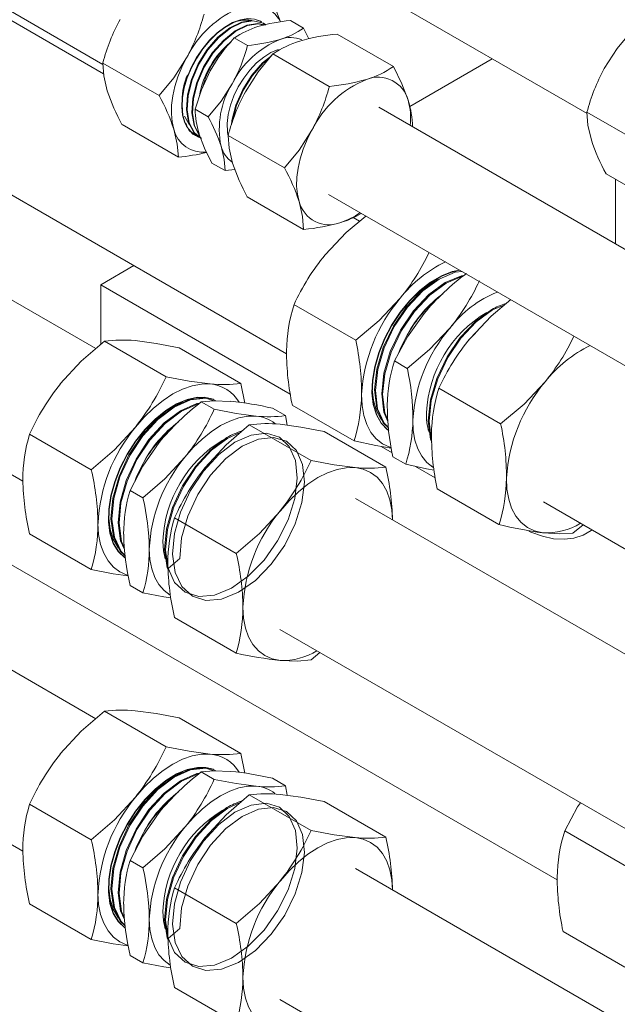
# Model space of a CAD drawing. Header units: millimetres. Extents: x 525 to 29324, y 175 to 20618.
# Tile 203 of 220: x 8933 to 9052, y 13836 to 14031. Entities that reach past the tile are written whole.
import ezdxf

# ---------------------------------------------------------------- set-up
doc = ezdxf.new("R2010")
doc.units = ezdxf.units.MM
doc.linetypes.add('SLD-Continua', pattern=[0])

msp = doc.modelspace()

# ---------------------------------------------------------------- linework, layer by layer
at = {"color": 7, "linetype": 'SLD-Continua', "lineweight": 18, "ltscale": 35}
for p, q in [((8441.97, 14361.19), (9046.07, 14012.46)), ((8402.38, 14338.34), (8949.95, 14022.22)), ((8950.1, 14020.38), (8450.23, 14308.95)), ((8435.23, 14282.97), (8986.42, 13964.77)), ((8948.53, 13965.77), (8402.15, 14281.19)), ((8387.15, 14255.21), (8934.08, 13939.47)), ((8435.23, 14209.48), (9040.16, 13860.26)), ((8948.53, 13892.28), (8402.15, 14207.7)), ((8387.15, 14181.72), (8934.08, 13865.98)), ((8981.46, 14030.69), (8981.4, 14030.72)), ((8981.95, 14030.31), (8981.82, 14030.39)), ((8981.9, 14030.34), (8982.21, 14030.12)), ((8989.8, 14029.43), (8987.18, 14030.94)), ((8989.8, 14029.43), (8990.82, 14027.33)), ((8996.45, 14028.25), (9007.63, 14021.8)), ((8978.66, 14025.97), (8976.04, 14027.48)), ((8983.72, 14024.3), (8994.9, 14017.85)), ((8961.11, 14016.04), (8949.93, 14022.49)), ((9027.25, 14023.32), (9010.86, 14013.86)), ((9027.25, 14023.32), (9010.86, 14013.86)), ((9027.25, 14023.32), (9010.86, 14013.86)), ((9027.25, 14023.32), (9010.86, 14013.86)), ((9027.25, 14023.32), (9010.86, 14013.86)), ((9027.25, 14023.32), (9010.86, 14013.86)), ((9027.25, 14023.32), (9010.86, 14013.86)), ((9027.25, 14023.32), (9010.86, 14013.86)), ((8970.86, 14011.82), (8968.24, 14013.33)), ((10361.34, 13230.54), (9004.73, 14013.7)), ((9057.22, 14006.27), (9046.04, 14012.73)), ((8964.93, 14003.81), (8953.75, 14010.26)), ((8966.63, 14010.13), (8966.36, 14010.64)), ((8968.13, 14008.37), (8968.31, 14008.22)), ((8968.35, 14008.14), (8968.42, 14008.1)), ((8974.81, 14008.13), (8985.99, 14001.68)), ((8974.2, 14001.12), (8971.58, 14002.63)), ((9061.04, 13994.04), (9049.86, 14000.5)), ((9051.73, 13999.42), (9051.73, 13986.57)), ((9051.73, 13999.42), (9051.73, 13986.57)), ((9051.73, 13999.42), (9051.73, 13986.57)), ((9051.73, 13999.42), (9051.73, 13986.57)), ((9051.73, 13999.42), (9051.73, 13986.57)), ((9051.73, 13999.42), (9051.73, 13986.57)), ((9051.73, 13999.42), (9051.73, 13986.57)), ((9051.73, 13999.42), (9051.73, 13986.57)), ((8978.62, 13995.9), (8989.8, 13989.45)), ((8994.73, 13996.38), (10350.33, 13213.81)), ((9000.89, 13991.06), (8999.62, 13991.79)), ((8956.12, 13982.26), (8949.55, 13978.47)), ((8956.12, 13982.26), (8949.55, 13978.47)), ((8956.12, 13982.26), (8949.55, 13978.47)), ((8956.12, 13982.26), (8949.55, 13978.47)), ((8956.12, 13982.26), (8949.55, 13978.47)), ((8956.12, 13982.26), (8949.55, 13978.47)), ((8956.12, 13982.26), (8949.55, 13978.47)), ((8956.12, 13982.26), (8949.55, 13978.47)), ((8949.55, 13978.47), (8949.55, 13966.66)), ((8987.16, 13956.76), (8949.55, 13978.47)), ((8949.55, 13978.47), (8949.55, 13966.66)), ((8987.16, 13956.76), (8949.55, 13978.47)), ((8949.55, 13978.47), (8949.55, 13966.66)), ((8987.16, 13956.76), (8949.55, 13978.47)), ((8949.55, 13978.47), (8949.55, 13966.66)), ((8987.16, 13956.76), (8949.55, 13978.47)), ((8949.55, 13978.47), (8949.55, 13966.66)), ((8987.16, 13956.76), (8949.55, 13978.47)), ((8949.55, 13978.47), (8949.55, 13966.66)), ((8987.16, 13956.76), (8949.55, 13978.47)), ((8949.55, 13978.47), (8949.55, 13966.66)), ((8987.16, 13956.76), (8949.55, 13978.47)), ((8949.55, 13978.47), (8949.55, 13966.66)), ((8987.16, 13956.76), (8949.55, 13978.47)), ((9000.15, 13967.45), (8987.89, 13974.52)), ((8962.5, 13960.18), (8950.25, 13967.26)), ((9023.92, 13968.88), (9022.56, 13967.44)), ((8977.35, 13958.86), (8965.1, 13965.93)), ((9010.39, 13961.85), (9007.82, 13963.33)), ((8977.35, 13958.86), (8978.1, 13954.94)), ((9016.67, 13957.91), (9028.92, 13950.84)), ((8968.19, 13955.98), (8969.74, 13956.05)), ((8969.98, 13956.04), (8969.74, 13956.05)), ((8972.04, 13953.73), (8969.48, 13955.21)), ((8986.19, 13952.47), (8983.62, 13953.95)), ((8999.82, 13947.46), (8987.56, 13954.53)), ((8986.19, 13952.47), (8986.55, 13950.56)), ((8979.02, 13950.65), (8991.28, 13943.57)), ((8947.65, 13941.71), (8935.4, 13948.79)), ((8993.87, 13949.32), (9006.13, 13942.25)), ((9007.36, 13945.09), (9005.19, 13946.34)), ((9007.36, 13945.09), (9005.19, 13946.34)), ((9007.36, 13945.09), (9005.19, 13946.34)), ((9007.36, 13945.09), (9005.19, 13946.34)), ((9007.36, 13945.09), (9005.19, 13946.34)), ((9007.36, 13945.09), (9005.19, 13946.34)), ((9007.36, 13945.09), (9005.19, 13946.34)), ((9007.36, 13945.09), (9005.19, 13946.34)), ((9010.07, 13942.82), (9007.51, 13944.3)), ((8971.35, 13943.32), (8970.1, 13941.96)), ((9015.93, 13940.15), (9012.04, 13942.39)), ((9015.93, 13940.15), (9012.04, 13942.39)), ((9015.93, 13940.15), (9012.04, 13942.39)), ((9015.93, 13940.15), (9012.04, 13942.39)), ((9015.93, 13940.15), (9012.04, 13942.39)), ((9015.93, 13940.15), (9012.04, 13942.39)), ((9015.93, 13940.15), (9012.04, 13942.39)), ((9015.93, 13940.15), (9012.04, 13942.39)), ((9016.34, 13937.92), (9028.59, 13930.85)), ((8957.9, 13936.14), (8955.34, 13937.62)), ((10348.31, 13157.7), (9000.1, 13936)), ((9037.43, 13935.33), (10350.33, 13177.41)), ((8964.17, 13932.18), (8976.43, 13925.1)), ((9045.29, 13930.79), (9043.27, 13929.1)), ((8947.65, 13921.91), (8935.4, 13928.99)), ((8957.9, 13917.28), (8955.34, 13918.76)), ((8964.17, 13912.38), (8976.43, 13905.3)), ((8985.1, 13910.02), (10333.36, 13131.69)), ((8993, 13905.46), (8991.28, 13903.97)), ((8962.5, 13886.7), (8950.25, 13893.77)), ((8977.35, 13885.37), (8965.1, 13892.44)), ((8977.35, 13885.37), (8978.1, 13881.45)), ((8968.19, 13882.49), (8969.74, 13882.56)), ((8972.04, 13880.24), (8969.48, 13881.73)), ((8969.98, 13882.55), (8969.74, 13882.56)), ((8986.19, 13878.98), (8983.62, 13880.46)), ((8986.19, 13878.98), (8986.55, 13877.07)), ((8979.02, 13877.16), (8991.28, 13870.09)), ((8993.87, 13875.83), (9006.13, 13868.76)), ((8947.65, 13868.22), (8935.4, 13875.3)), ((8971.35, 13869.83), (8970.1, 13868.47)), ((9053.89, 13862.93), (9041.63, 13870.01)), ((8957.9, 13862.65), (8955.34, 13864.13)), ((10333.36, 13092.84), (9000.1, 13862.51)), ((8964.17, 13858.69), (8976.43, 13851.61)), ((8947.65, 13848.42), (8935.4, 13855.5)), ((9053.56, 13842.95), (9041.3, 13850.02)), ((8957.9, 13843.79), (8955.34, 13845.28)), ((8964.17, 13838.89), (8976.43, 13831.81)), ((8985.1, 13836.53), (10333.36, 13058.2))]:
    msp.add_line(p, q, dxfattribs=at)
at = {"color": 7, "linetype": 'SLD-Continua', "lineweight": 18, "ltscale": 35, "flags": 128}
for points in [[(8982.76, 14036.16), (8984.42, 14032.74), (8985.21, 14030.67)], [(8967.1, 14009.1), (8966.2, 14010.63), (8965.77, 14012.12), (8965.6, 14013.81), (8965.7, 14015.67), (8966.05, 14017.62), (8966.66, 14019.63), (8967.5, 14021.63), (8968.54, 14023.57), (8969.77, 14025.39), (8971.14, 14027.04), (8972.61, 14028.47), (8974.15, 14029.64), (8975.71, 14030.53), (8977.24, 14031.1), (8978.71, 14031.33), (8980.07, 14031.23), (8981.27, 14030.79), (8981.39, 14030.7)], [(8968.35, 14008.13), (8967.84, 14008.4), (8966.95, 14009.33), (8966.26, 14010.58), (8965.84, 14012.04), (8965.66, 14013.75), (8965.75, 14015.57), (8966.1, 14017.56), (8966.69, 14019.54), (8967.54, 14021.57), (8968.57, 14023.48), (8969.8, 14025.33), (8971.15, 14026.96), (8972.65, 14028.42), (8974.16, 14029.58), (8975.74, 14030.48), (8977.26, 14031.05), (8978.74, 14031.3), (8980.08, 14031.21), (8981.31, 14030.77), (8981.45, 14030.67)], [(8979.58, 14030.95), (8977.48, 14030.61), (8975.15, 14029.49), (8972.8, 14027.62), (8970.68, 14025.19), (8968.88, 14022.36), (8967.51, 14019.23), (8966.72, 14016.15), (8966.53, 14013.25), (8966.98, 14010.68), (8968.01, 14008.72), (8969.37, 14007.61)], [(8969.51, 14007.53), (8968.14, 14008.65), (8967.11, 14010.61), (8966.67, 14013.17), (8966.85, 14016.07), (8967.65, 14019.16), (8969.01, 14022.28), (8970.81, 14025.12), (8972.94, 14027.54), (8975.29, 14029.41), (8977.62, 14030.54), (8979.81, 14030.89), (8981.74, 14030.43), (8982.26, 14029.99)], [(8981.95, 14030.06), (8980.74, 14030.35), (8978.55, 14030), (8976.21, 14028.87), (8973.87, 14027), (8971.74, 14024.58), (8969.94, 14021.74), (8968.57, 14018.62), (8967.78, 14015.53), (8967.59, 14012.63), (8968.04, 14010.07), (8969.07, 14008.11), (8969.22, 14007.99)], [(8969.2, 14008.05), (8968.17, 14010), (8967.73, 14012.56), (8967.91, 14015.46), (8968.71, 14018.55), (8970.07, 14021.67), (8971.87, 14024.51), (8974, 14026.93), (8976.35, 14028.8), (8978.68, 14029.92), (8980.87, 14030.28), (8981.87, 14030.04)], [(9054.96, 14028.9), (9052.04, 14025.36), (9049.49, 14021.4)], [(8974.76, 14008.25), (8974.67, 14008.86), (8974.62, 14010.5), (8974.82, 14012.27), (8975.27, 14014.11), (8975.94, 14015.97), (8976.83, 14017.79), (8977.91, 14019.52), (8979.13, 14021.11), (8980.47, 14022.51), (8981.88, 14023.67), (8983.32, 14024.56), (8984.75, 14025.15)], [(8983.43, 14023.95), (8981.63, 14022.52), (8979.51, 14020.1), (8977.71, 14017.26), (8976.34, 14014.14), (8975.55, 14011.05), (8975.5, 14010.23)], [(8983.72, 14024.3), (8980.81, 14020.77), (8978.26, 14016.8)], [(8949.93, 14022.49), (8950.13, 14019.92), (8950.83, 14016.96)], [(8961.11, 14016.04), (8964.03, 14019.58), (8966.58, 14023.54)], [(8966.58, 14023.54), (8965.64, 14021.68), (8964.86, 14019.77), (8964.26, 14017.86), (8963.83, 14015.98), (8963.59, 14014.16), (8963.54, 14012.42), (8963.69, 14010.81), (8964.03, 14009.34)], [(8975.67, 14010.76), (8975.68, 14010.97), (8976.48, 14014.06), (8977.84, 14017.18), (8979.64, 14020.02), (8981.77, 14022.44), (8982.99, 14023.42)], [(8968.24, 14013.33), (8969.51, 14017.17), (8971.26, 14020.92)], [(9007.63, 14021.8), (9009.3, 14018.38), (9010.55, 14015.1)], [(8970.86, 14011.82), (8973.41, 14014.92), (8975.64, 14018.39)], [(8965.61, 14013.73), (8965.6, 14013.78), (8965.62, 14014.09)], [(8965.67, 14014.14), (8965.85, 14012.06), (8966.3, 14010.57)], [(9046.04, 14012.73), (9046.25, 14010.15), (9046.94, 14007.19)], [(8967.22, 14010.22), (8967, 14010.4), (8966.18, 14011.97)], [(8964.93, 14003.81), (8964.72, 14006.38), (8964.03, 14009.34)], [(8968.8, 14007.94), (8967.29, 14008.88), (8967.1, 14009.1)], [(8968.86, 14007.92), (8968.64, 14007.98), (8968.21, 14008.34)], [(8971.58, 14002.63), (8970.12, 14005.62), (8969.03, 14008.49)], [(8985.99, 14001.68), (8988.91, 14005.22), (8991.46, 14009.18)], [(8988.91, 13994.98), (8988.57, 13996.45), (8988.42, 13998.06), (8988.47, 13999.8), (8988.7, 14001.62), (8989.13, 14003.5), (8989.74, 14005.41), (8990.52, 14007.32), (8991.46, 14009.18)], [(8974.81, 14008.13), (8975.01, 14005.56), (8975.7, 14002.6)], [(8974.2, 14001.12), (8974.02, 14003.37), (8973.41, 14005.96)], [(8976.15, 14001.38), (8975.52, 14001.28), (8974.2, 14001.12)], [(8989.8, 13989.45), (8989.6, 13992.02), (8988.91, 13994.98)], [(9002.13, 13992.1), (8998.26, 13988.84), (8994.07, 13984.4)], [(9006.7, 13949.54), (9006.47, 13949.66), (9005.2, 13950.95), (9004.24, 13952.62), (9003.63, 13954.65), (9003.36, 13956.97), (9003.46, 13959.52), (9003.92, 13962.22), (9004.73, 13964.99), (9005.86, 13967.77), (9007.28, 13970.46), (9008.95, 13973), (9010.83, 13975.3), (9012.87, 13977.32), (9014.99, 13978.98), (9017.15, 13980.24), (9019.28, 13981.07), (9020.78, 13981.34)], [(9006.7, 13949.54), (9006.54, 13949.63), (9005.29, 13950.89), (9004.32, 13952.59), (9003.7, 13954.59), (9003.44, 13956.94), (9003.53, 13959.45), (9004, 13962.19), (9004.79, 13964.93), (9005.94, 13967.74), (9007.34, 13970.39), (9009.04, 13972.97), (9010.89, 13975.24), (9012.95, 13977.28), (9015.05, 13978.92), (9017.24, 13980.2), (9019, 13980.92), (9020.74, 13981.33)], [(9006.62, 13950.13), (9005.76, 13950.96), (9004.5, 13953.85), (9004.07, 13957.49), (9004.51, 13961.62), (9005.77, 13965.91), (9007.8, 13970.17), (9010.4, 13974), (9013.45, 13977.24), (9016.69, 13979.6), (9019.91, 13980.95), (9021.25, 13981.07)], [(9016.4, 13979.62), (9013.27, 13977.34), (9010.22, 13974.1), (9007.62, 13970.27), (9005.6, 13966.02), (9004.33, 13961.72), (9003.89, 13957.6), (9004.32, 13953.96), (9005.59, 13951.06), (9006.66, 13950.02)], [(9021.53, 13980.27), (9021.14, 13980.24), (9017.92, 13978.88), (9014.69, 13976.52), (9011.64, 13973.28), (9009.04, 13969.46), (9007.01, 13965.2), (9005.75, 13960.91), (9005.31, 13956.78), (9005.74, 13953.14), (9006.55, 13951.29)], [(9006.52, 13951.66), (9005.92, 13953.04), (9005.48, 13956.68), (9005.92, 13960.8), (9007.19, 13965.1), (9009.22, 13969.36), (9011.81, 13973.18), (9014.86, 13976.42), (9018.1, 13978.78), (9021.32, 13980.14), (9021.46, 13980.15)], [(9000.15, 13967.45), (9004.79, 13971.36), (9008.98, 13975.8)], [(9030.95, 13975.53), (9027.04, 13972.23), (9022.84, 13967.79)], [(9027.15, 13973.56), (9023.91, 13971.19), (9020.86, 13967.96), (9018.27, 13964.13), (9016.24, 13959.87), (9014.97, 13955.58), (9014.53, 13951.45), (9014.97, 13947.81), (9015.23, 13947.22)], [(9015.21, 13947.55), (9015.14, 13947.71), (9014.71, 13951.35), (9015.15, 13955.48), (9016.42, 13959.77), (9018.44, 13964.03), (9021.04, 13967.85), (9024.09, 13971.09), (9027.33, 13973.46), (9029.64, 13974.43)], [(9007.82, 13963.33), (9010.41, 13968.12), (9013.71, 13972.75)], [(9010.39, 13961.85), (9014.81, 13965.58), (9018.8, 13969.81)], [(8950.25, 13967.26), (8945.65, 13963.29), (8941.5, 13958.79)], [(8965.1, 13965.93), (8960.5, 13966.81), (8956.35, 13967.36)], [(9010.43, 13968.6), (9009.11, 13966), (9008.72, 13965)], [(8962.5, 13960.18), (8967.1, 13959.3), (8971.25, 13958.76)], [(8971.25, 13958.76), (8969.51, 13958.74), (8967.67, 13958.4), (8965.77, 13957.74), (8963.83, 13956.77), (8961.89, 13955.5), (8959.99, 13953.96), (8958.15, 13952.18), (8956.4, 13950.18)], [(9003.45, 13958.16), (9003.43, 13957.7), (9003.67, 13955.47), (9004.25, 13953.45), (9005.14, 13951.81), (9005.37, 13951.56)], [(9028.92, 13950.84), (9033.56, 13954.75), (9037.75, 13959.19)], [(8954.41, 13924.18), (8954.31, 13924.23), (8953.01, 13925.47), (8952.01, 13927.1), (8951.35, 13929.1), (8951.05, 13931.39), (8951.1, 13933.91), (8951.52, 13936.59), (8952.29, 13939.37), (8953.39, 13942.14), (8954.78, 13944.85), (8956.43, 13947.41), (8958.29, 13949.75), (8960.3, 13951.8), (8962.42, 13953.5), (8964.58, 13954.81), (8966.71, 13955.69), (8968.76, 13956.11), (8970.4, 13956.1), (8971.91, 13955.75)], [(8954.41, 13924.18), (8954.38, 13924.2), (8953.09, 13925.41), (8952.08, 13927.07), (8951.43, 13929.03), (8951.12, 13931.36), (8951.18, 13933.84), (8951.6, 13936.57), (8952.36, 13939.3), (8953.47, 13942.12), (8954.84, 13944.79), (8956.51, 13947.38), (8958.35, 13949.68), (8960.39, 13951.76), (8962.48, 13953.44), (8964.66, 13954.77), (8966.43, 13955.53), (8968.19, 13955.98)], [(8970.26, 13956.01), (8970.19, 13956.03), (8967.17, 13955.69), (8963.94, 13954.25), (8960.71, 13951.82), (8957.68, 13948.53), (8955.12, 13944.67), (8953.15, 13940.39), (8951.94, 13936.1), (8951.56, 13932), (8952.06, 13928.41), (8953.38, 13925.58), (8954.32, 13924.72)], [(8954.32, 13924.77), (8953.56, 13925.48), (8952.24, 13928.31), (8951.74, 13931.9), (8952.12, 13936), (8953.32, 13940.29), (8955.3, 13944.56), (8957.86, 13948.43), (8960.88, 13951.72), (8964.12, 13954.15), (8967.35, 13955.58), (8970.37, 13955.92), (8972, 13955.43)], [(8968.19, 13955.98), (8970.15, 13956.11), (8971.91, 13955.75)], [(8972.34, 13955.46), (8971.83, 13955.67), (8970.84, 13955.93)], [(9001.31, 13956.69), (9001.4, 13954.5), (9001.74, 13952.49), (9002.33, 13950.69), (9003.15, 13949.14), (9004.2, 13947.85), (9005.46, 13946.86), (9006.89, 13946.18), (9007.07, 13946.12)], [(8969.15, 13954.93), (8968.58, 13954.87), (8965.35, 13953.44), (8962.12, 13951.01), (8959.1, 13947.71), (8956.54, 13943.85), (8954.56, 13939.58), (8953.35, 13935.29), (8952.98, 13931.19), (8953.47, 13927.59), (8954.2, 13926.04)], [(8954.22, 13926.27), (8953.65, 13927.49), (8953.16, 13931.09), (8953.53, 13935.18), (8954.74, 13939.47), (8956.71, 13943.75), (8959.27, 13947.61), (8962.3, 13950.9), (8965.53, 13953.34), (8968.76, 13954.77), (8968.99, 13954.79)], [(8969.48, 13955.21), (8972.03, 13955.43), (8975.29, 13955.31)], [(8972.04, 13953.73), (8976.43, 13952.89), (8980.38, 13952.37)], [(8966.24, 13944.21), (8967.9, 13946.11), (8969.65, 13947.81), (8971.46, 13949.27), (8973.31, 13950.48), (8975.15, 13951.4), (8976.97, 13952.03), (8978.72, 13952.36), (8980.38, 13952.37)], [(9015.62, 13942.15), (9015.44, 13942.25), (9014.25, 13943.19), (9013.25, 13944.42), (9012.47, 13945.9), (9011.91, 13947.61), (9011.58, 13949.52), (9011.49, 13951.61)], [(8947.65, 13941.71), (8952.25, 13945.68), (8956.4, 13950.18)], [(8979.02, 13950.65), (8974.42, 13946.68), (8970.27, 13942.18)], [(8993.87, 13949.32), (8989.27, 13950.2), (8985.12, 13950.75)], [(8974.58, 13948.11), (8971.35, 13945.68), (8968.32, 13942.39), (8965.77, 13938.52), (8963.79, 13934.25), (8962.58, 13929.96), (8962.21, 13925.86), (8962.7, 13922.26), (8962.91, 13921.82)], [(8962.89, 13922.13), (8965.21, 13924.13), (8965.59, 13928.22), (8966.79, 13932.51), (8968.77, 13936.79), (8971.33, 13940.65), (8974.36, 13943.94), (8977.59, 13946.38), (8980.82, 13947.81), (8983.84, 13948.15), (8986.4, 13947.37), (8988.38, 13945.52), (8989.58, 13942.76), (8989.96, 13939.23), (8989.46, 13935.2), (8988.14, 13930.98), (8986.05, 13926.77), (8983.37, 13922.98), (8980.23, 13919.75), (8976.88, 13917.39), (8973.53, 13916.02), (8970.39, 13915.75), (8967.71, 13916.59), (8965.61, 13918.52), (8964.29, 13921.35), (8963.8, 13924.94), (8964.17, 13929.04), (8965.38, 13933.33), (8967.36, 13937.6), (8969.92, 13941.47), (8972.94, 13944.76), (8976.17, 13947.19), (8979.4, 13948.62), (8982.43, 13948.96), (8984.99, 13948.19), (8986.96, 13946.34), (8988.17, 13943.57), (8988.55, 13940.05), (8988.05, 13936.01), (8986.73, 13931.79), (8984.63, 13927.59), (8981.96, 13923.79), (8978.81, 13920.57), (8975.46, 13918.2), (8972.12, 13916.84), (8968.97, 13916.57), (8966.3, 13917.41), (8964.2, 13919.33), (8962.88, 13922.16), (8962.38, 13925.76), (8962.76, 13929.86), (8963.97, 13934.15), (8965.94, 13938.42), (8968.5, 13942.28), (8971.53, 13945.58), (8974.76, 13948.01), (8977.23, 13949.11)], [(8955.34, 13937.62), (8957.89, 13942.46), (8961.15, 13947.15)], [(9007.19, 13946.01), (9004.15, 13946.52), (8999.82, 13947.46)], [(8957.9, 13936.14), (8962.28, 13939.92), (8966.24, 13944.21)], [(8957.93, 13942.99), (8956.65, 13940.38), (8956.27, 13939.4)], [(8985.18, 13933.57), (8986.92, 13935.57), (8988.76, 13937.35), (8990.66, 13938.89), (8992.6, 13940.16), (8994.54, 13941.13), (8996.45, 13941.79), (8998.28, 13942.13), (9000.03, 13942.14)], [(8991.28, 13943.57), (8995.88, 13942.69), (9000.03, 13942.14)], [(9000.03, 13942.14), (9001.64, 13941.83), (9003.1, 13941.2), (9004.38, 13940.25), (9005.46, 13939.01), (9006.32, 13937.49), (9006.95, 13935.73), (9007.32, 13933.75), (9007.45, 13931.76)], [(9015.7, 13941.67), (9014.2, 13941.92), (9010.07, 13942.82)], [(9037.26, 13929.21), (9035.66, 13929.57), (9034.23, 13930.25), (9032.98, 13931.24), (9031.93, 13932.53), (9031.1, 13934.08), (9030.51, 13935.88), (9030.17, 13937.89), (9030.08, 13940.08)], [(8951.14, 13932.86), (8951.12, 13932.12), (8951.39, 13929.92), (8952.01, 13927.94), (8952.93, 13926.34), (8953.11, 13926.17)], [(8976.43, 13925.1), (8981.03, 13929.07), (8985.18, 13933.57)], [(8948.98, 13931.05), (8949.11, 13928.88), (8949.49, 13926.9), (8950.11, 13925.14), (8950.97, 13923.62), (8952.05, 13922.38), (8953.33, 13921.43), (8954.79, 13920.8), (8954.82, 13920.79)], [(9047.05, 13929.77), (9046.92, 13929.68), (9045.29, 13928.74), (9043.48, 13928.14), (9041.51, 13927.91), (9039.4, 13928.03), (9037.2, 13928.51), (9034.94, 13929.34), (9034.51, 13929.52)], [(9047.05, 13929.77), (9046.92, 13929.68), (9045.29, 13928.74), (9043.48, 13928.14), (9041.51, 13927.91), (9039.4, 13928.03), (9037.2, 13928.51), (9034.94, 13929.34), (9034.51, 13929.52)], [(9047.05, 13929.77), (9046.92, 13929.68), (9045.29, 13928.74), (9043.48, 13928.14), (9041.51, 13927.91), (9039.4, 13928.03), (9037.2, 13928.51), (9034.94, 13929.34), (9034.51, 13929.52)], [(9047.05, 13929.77), (9046.92, 13929.68), (9045.29, 13928.74), (9043.48, 13928.14), (9041.51, 13927.91), (9039.4, 13928.03), (9037.2, 13928.51), (9034.94, 13929.34), (9034.51, 13929.52)], [(9047.05, 13929.77), (9046.92, 13929.68), (9045.29, 13928.74), (9043.48, 13928.14), (9041.51, 13927.91), (9039.4, 13928.03), (9037.2, 13928.51), (9034.94, 13929.34), (9034.51, 13929.52)], [(9047.05, 13929.77), (9046.92, 13929.68), (9045.29, 13928.74), (9043.48, 13928.14), (9041.51, 13927.91), (9039.4, 13928.03), (9037.2, 13928.51), (9034.94, 13929.34), (9034.51, 13929.52)], [(9047.05, 13929.77), (9046.92, 13929.68), (9045.29, 13928.74), (9043.48, 13928.14), (9041.51, 13927.91), (9039.4, 13928.03), (9037.2, 13928.51), (9034.94, 13929.34), (9034.51, 13929.52)], [(9047.05, 13929.77), (9046.92, 13929.68), (9045.29, 13928.74), (9043.48, 13928.14), (9041.51, 13927.91), (9039.4, 13928.03), (9037.2, 13928.51), (9034.94, 13929.34), (9034.51, 13929.52)], [(9043.27, 13929.1), (9040.64, 13928.97), (9037.26, 13929.21)], [(8962.34, 13924), (8961.98, 13925.64), (8961.85, 13927.53)], [(8963.37, 13916.79), (8963.31, 13916.83), (8962.09, 13917.73), (8961.06, 13918.91), (8960.24, 13920.35), (8959.65, 13922.03), (8959.29, 13923.92), (8959.17, 13925.98)], [(8954.95, 13920.66), (8952.02, 13921.07), (8947.65, 13921.91)], [(8963.46, 13916.29), (8962.06, 13916.48), (8957.9, 13917.28)], [(8985.18, 13903.87), (8983.56, 13904.19), (8982.1, 13904.82), (8980.82, 13905.77), (8979.74, 13907.01), (8978.88, 13908.53), (8978.26, 13910.29), (8977.88, 13912.27), (8977.75, 13914.44)], [(8991.28, 13903.97), (8988.6, 13903.74), (8985.18, 13903.87)], [(8950.25, 13893.77), (8945.65, 13889.8), (8941.5, 13885.3)], [(8965.1, 13892.44), (8960.5, 13893.32), (8956.35, 13893.87)], [(8971.25, 13885.27), (8969.51, 13885.25), (8967.67, 13884.91), (8965.77, 13884.25), (8963.83, 13883.28), (8961.89, 13882.01), (8959.99, 13880.47), (8958.15, 13878.69), (8956.4, 13876.69)], [(8962.5, 13886.7), (8967.1, 13885.82), (8971.25, 13885.27)], [(8954.41, 13850.69), (8954.31, 13850.75), (8953.01, 13851.98), (8952.01, 13853.62), (8951.35, 13855.61), (8951.05, 13857.9), (8951.1, 13860.42), (8951.52, 13863.11), (8952.29, 13865.88), (8953.39, 13868.66), (8954.78, 13871.36), (8956.43, 13873.92), (8958.29, 13876.26), (8960.3, 13878.31), (8962.42, 13880.01), (8964.58, 13881.32), (8966.71, 13882.2), (8968.76, 13882.62), (8970.4, 13882.61), (8971.91, 13882.27)], [(8954.41, 13850.69), (8954.38, 13850.71), (8953.09, 13851.92), (8952.08, 13853.58), (8951.43, 13855.55), (8951.12, 13857.87), (8951.18, 13860.35), (8951.6, 13863.08), (8952.36, 13865.81), (8953.47, 13868.63), (8954.84, 13871.3), (8956.51, 13873.89), (8958.35, 13876.2), (8960.39, 13878.27), (8962.48, 13879.95), (8964.66, 13881.28), (8966.43, 13882.04), (8968.19, 13882.49)], [(8970.26, 13882.52), (8970.19, 13882.54), (8967.17, 13882.2), (8963.94, 13880.76), (8960.71, 13878.33), (8957.68, 13875.04), (8955.12, 13871.18), (8953.15, 13866.9), (8951.94, 13862.61), (8951.56, 13858.52), (8952.06, 13854.92), (8953.38, 13852.09), (8954.32, 13851.23)], [(8954.32, 13851.29), (8953.56, 13851.99), (8952.24, 13854.82), (8951.74, 13858.41), (8952.12, 13862.51), (8953.32, 13866.8), (8955.3, 13871.08), (8957.86, 13874.94), (8960.88, 13878.23), (8964.12, 13880.66), (8967.35, 13882.1), (8970.37, 13882.43), (8972, 13881.94)], [(8969.15, 13881.45), (8968.58, 13881.38), (8965.35, 13879.95), (8962.12, 13877.52), (8959.1, 13874.22), (8956.54, 13870.36), (8954.56, 13866.09), (8953.35, 13861.8), (8952.98, 13857.7), (8953.47, 13854.1), (8954.2, 13852.55)], [(8954.22, 13852.78), (8953.65, 13854), (8953.16, 13857.6), (8953.53, 13861.7), (8954.74, 13865.99), (8956.71, 13870.26), (8959.27, 13874.12), (8962.3, 13877.41), (8965.53, 13879.85), (8968.76, 13881.28), (8968.99, 13881.31)], [(8968.19, 13882.49), (8970.15, 13882.62), (8971.91, 13882.27)], [(8969.48, 13881.73), (8972.03, 13881.94), (8975.29, 13881.82)], [(8972.34, 13881.97), (8971.83, 13882.18), (8970.84, 13882.44)], [(8972.04, 13880.24), (8976.43, 13879.41), (8980.38, 13878.88)], [(8966.24, 13870.72), (8967.9, 13872.62), (8969.65, 13874.32), (8971.46, 13875.78), (8973.31, 13876.99), (8975.15, 13877.92), (8976.97, 13878.55), (8978.72, 13878.87), (8980.38, 13878.88)], [(8947.65, 13868.22), (8952.25, 13872.19), (8956.4, 13876.69)], [(8962.89, 13848.64), (8965.21, 13850.64), (8965.59, 13854.74), (8966.79, 13859.03), (8968.77, 13863.3), (8971.33, 13867.16), (8974.36, 13870.45), (8977.59, 13872.89), (8980.82, 13874.32), (8983.84, 13874.66), (8986.4, 13873.88), (8988.38, 13872.03), (8989.58, 13869.27), (8989.96, 13865.74), (8989.46, 13861.71), (8988.14, 13857.49), (8986.05, 13853.28), (8983.37, 13849.49), (8980.23, 13846.26), (8976.88, 13843.9), (8973.53, 13842.53), (8970.39, 13842.26), (8967.71, 13843.11), (8965.61, 13845.03), (8964.29, 13847.86), (8963.8, 13851.45), (8964.17, 13855.55), (8965.38, 13859.84), (8967.36, 13864.12), (8969.92, 13867.98), (8972.94, 13871.27), (8976.17, 13873.7), (8979.4, 13875.14), (8982.43, 13875.48), (8984.99, 13874.7), (8986.96, 13872.85), (8988.17, 13870.08), (8988.55, 13866.56), (8988.05, 13862.53), (8986.73, 13858.3), (8984.63, 13854.1), (8981.96, 13850.3), (8978.81, 13847.08), (8975.46, 13844.72), (8972.12, 13843.35), (8968.97, 13843.08), (8966.3, 13843.92), (8964.2, 13845.84), (8962.88, 13848.67), (8962.38, 13852.27), (8962.76, 13856.37), (8963.97, 13860.66), (8965.94, 13864.93), (8968.5, 13868.79), (8971.53, 13872.09), (8974.76, 13874.52), (8977.23, 13875.62)], [(8979.02, 13877.16), (8974.42, 13873.19), (8970.27, 13868.69)], [(8993.87, 13875.83), (8989.27, 13876.71), (8985.12, 13877.26)], [(9044.75, 13875.58), (9044.19, 13874.77), (9041.63, 13870.01)], [(8955.34, 13864.13), (8957.89, 13868.97), (8961.15, 13873.66)], [(8974.58, 13874.62), (8971.35, 13872.19), (8968.32, 13868.9), (8965.77, 13865.03), (8963.79, 13860.76), (8962.58, 13856.47), (8962.21, 13852.37), (8962.7, 13848.78), (8962.91, 13848.33)], [(8957.93, 13869.5), (8956.65, 13866.9), (8956.27, 13865.91)], [(8957.9, 13862.65), (8962.28, 13866.43), (8966.24, 13870.72)], [(8991.28, 13870.09), (8995.88, 13869.2), (9000.03, 13868.66)], [(8985.18, 13860.08), (8986.92, 13862.08), (8988.76, 13863.86), (8990.66, 13865.4), (8992.6, 13866.67), (8994.54, 13867.64), (8996.45, 13868.3), (8998.28, 13868.64), (9000.03, 13868.66)], [(9000.03, 13868.66), (9001.64, 13868.34), (9003.1, 13867.71), (9004.38, 13866.76), (9005.46, 13865.52), (9006.32, 13864), (9006.95, 13862.24), (9007.32, 13860.26), (9007.45, 13858.27)], [(8976.43, 13851.61), (8981.03, 13855.58), (8985.18, 13860.08)], [(8951.14, 13859.37), (8951.12, 13858.64), (8951.39, 13856.44), (8952.01, 13854.45), (8952.93, 13852.85), (8953.11, 13852.68)], [(8948.98, 13857.56), (8949.11, 13855.39), (8949.49, 13853.41), (8950.11, 13851.65), (8950.97, 13850.13), (8952.05, 13848.89), (8953.33, 13847.94), (8954.79, 13847.31), (8954.82, 13847.3)], [(8962.34, 13850.52), (8961.98, 13852.15), (8961.85, 13854.05)], [(8963.37, 13843.3), (8963.31, 13843.34), (8962.09, 13844.24), (8961.06, 13845.42), (8960.24, 13846.87), (8959.65, 13848.55), (8959.29, 13850.43), (8959.17, 13852.49)], [(8954.95, 13847.17), (8952.02, 13847.58), (8947.65, 13848.42)], [(8963.46, 13842.8), (8962.06, 13842.99), (8957.9, 13843.79)], [(8985.18, 13830.38), (8983.56, 13830.7), (8982.1, 13831.33), (8980.82, 13832.28), (8979.74, 13833.52), (8978.88, 13835.04), (8978.26, 13836.8), (8977.88, 13838.78), (8977.75, 13840.95)]]:
    msp.add_lwpolyline(points, dxfattribs=at)
at = {"color": 7, "linetype": 'SLD-Continua', "lineweight": 18, "ltscale": 1225}
for centre, radius, start, end in [((8979.7, 14027.88), 6.17, 28.0228, 111.84), ((8985.22, 14014.34), 20.78, 112.0903, 153.7313), ((8932.36, 14042.17), 38.96, 331.4414, 345.1956), ((8987.6, 14012.54), 38.96, 151.4414, 165.1956), ((8978.44, 14024.37), 6.67, 80.1468, 124.6704), ((8990.1, 13997.72), 33.35, 95.02, 106.3195), ((8985.62, 14013.46), 16.98, 106.7314, 124.3154), ((8980.14, 14043.63), 17.18, 286.8322, 304.2146), ((8999.89, 13989.72), 38.68, 95.104, 106.2355), ((8986.42, 14013.04), 17.54, 129.0442, 170.2757), ((8986.74, 14013.24), 17.57, 130.7747, 165.534), ((9000.65, 14004.52), 33.66, 136.9859, 150.85), ((8991.95, 14010.34), 18.19, 112.0903, 153.7313), ((8945.7, 14034.68), 34.09, 331.4414, 345.1956), ((8975.27, 14061.7), 35.89, 275.421, 285.9185), ((8994.68, 14008.24), 19.44, 106.7473, 124.2995), ((8987.17, 14021.47), 6.08, 67.7735, 109.797), ((8977.89, 14015.17), 12.2, 155.9726, 180.425), ((8996.62, 14037.96), 19.56, 286.8012, 304.2456), ((9083.71, 14002.77), 38.96, 151.4414, 165.1956), ((8990.03, 14009.39), 16.97, 147.981, 191.6486), ((9010.09, 13999.98), 20.78, 112.0903, 153.7313), ((8991.17, 14057.91), 40.23, 275.3184, 286.021), ((9004.6, 14013.55), 6.14, 14.5602, 112.2374), ((8986.89, 14028.68), 37.92, 198.0056, 209.0594), ((9012.48, 13998.18), 38.96, 151.4414, 165.1956), ((8957.24, 14027.81), 38.96, 331.4414, 345.1956), ((8927.96, 13997.62), 37.92, 18.0056, 29.0594), ((8997.64, 14011.48), 13.41, 354.0456, 15.6364), ((8993.09, 14009.49), 18.34, 1.0783, 17.8143), ((8984.84, 14013.54), 16.59, 180.7042, 197.6933), ((8971.06, 14012.48), 5.13, 201.89, 230.4757), ((8970.9, 14012.27), 4.9, 200.3196, 250.79), ((8941.85, 13995.7), 33.18, 18.0055, 29.0594), ((8969.81, 14010.73), 5.95, 193.5598, 276.5996), ((9083.01, 14018.92), 37.92, 198.0056, 209.0594), ((8961.9, 14039.25), 35.57, 274.883, 284.0744), ((8978.89, 14007.44), 5.68, 195.0848, 234.6386), ((9011.77, 14014.32), 37.92, 198.0056, 209.0594), ((8952.84, 13983.26), 37.92, 18.0056, 29.0594), ((8994.85, 13996.52), 6.14, 194.5602, 292.2374), ((8992.82, 14004.08), 13.94, 288.208, 305.7976), ((8986.08, 14029.47), 40.2, 275.3141, 286.0254), ((8992.61, 14006.87), 16.66, 285.8852, 301.2099), ((8975.43, 14003.39), 43.43, 320.5667, 334.7272), ((9029.92, 13955.12), 46.29, 140.7507, 155.2161), ((9028.84, 13960.21), 25.25, 115.5817, 141.8659), ((9051.48, 13941.23), 49.19, 126.6405, 140.1559), ((8984.66, 13997.7), 44.09, 320.7507, 335.2161), ((9036.7, 13956.14), 22.52, 111.9966, 142.629), ((9033.79, 13954.74), 32.54, 139.685, 176.5757), ((9032, 13956.98), 24.5, 126.4437, 151.6879), ((9034.57, 13954.61), 27.9, 129.6103, 149.9255), ((9018.92, 13964.77), 32.52, 162.5581, 179.0827), ((9033.81, 13961.8), 13.51, 106.6438, 119.5323), ((9038.72, 13951.86), 24.57, 120.7283, 177.1017), ((9042.43, 13949.76), 30.99, 139.685, 176.5757), ((8953.74, 13941.09), 26.4, 84.3229, 97.5893), ((8951.62, 13956.77), 49.69, 359.9094, 12.4121), ((9058.69, 13938.51), 46.29, 140.7507, 155.2161), ((9004.2, 13986.78), 43.43, 320.5667, 334.7272), ((9037.71, 13965.39), 51.31, 180.1078, 192.2138), ((9057.34, 13943.94), 24.82, 115.3515, 142.0962), ((9037.36, 13954.05), 30.96, 162.5535, 179.0873), ((8964.59, 13951.73), 46.91, 359.8536, 12.468), ((8919.88, 13979.31), 46.71, 321.4252, 335.8314), ((8978.02, 13929.66), 46.71, 141.4252, 155.8314), ((8973.87, 13985.03), 26.4, 264.3229, 277.5893), ((8970.64, 13951.4), 7.38, 30.6217, 85.2238), ((9047.69, 13948.16), 32.52, 162.5581, 179.0827), ((9062.57, 13938.13), 32.54, 139.685, 176.5757), ((8968.65, 13957.23), 32.66, 342.5926, 359.0481), ((8999.32, 13916.04), 49.24, 127.3036, 140.8308), ((8967.69, 13947.41), 7.91, 103.4411, 125.3779), ((8931.46, 13971.95), 44.49, 321.4252, 335.8314), ((8968.68, 13888.65), 66.99, 77.1086, 84.336), ((9055.91, 13954.71), 49.51, 180.1862, 192.1354), ((8982.87, 13977.39), 25.14, 264.3229, 277.5893), ((8979.85, 13945.48), 6.91, 52.1728, 85.6132), ((8980.32, 13952.14), 31.18, 342.6127, 359.0281), ((9025.92, 13952.68), 11.75, 177.9429, 197.2339), ((8981.18, 13929.56), 32.23, 140.2279, 177.3607), ((8979.91, 13931.42), 24.84, 127.0257, 152.2526), ((8982.46, 13929.12), 28.18, 130.1758, 150.5291), ((8982.51, 13924.48), 26.4, 84.3229, 97.5893), ((8980.39, 13940.16), 49.69, 359.9094, 12.4121), ((8965.99, 13939.68), 31.92, 163.4252, 180.052), ((8981.6, 13936.2), 13.83, 106.923, 120.5188), ((9066.49, 13948.78), 51.31, 180.1078, 192.2138), ((8986.42, 13926.55), 24.58, 121.0797, 177.7134), ((8989.83, 13924.57), 30.7, 140.2279, 177.3607), ((9006.79, 13913.05), 46.71, 141.4252, 155.8314), ((8948.66, 13962.7), 46.71, 321.4252, 335.8314), ((9002.64, 13968.42), 26.4, 264.3229, 277.5893), ((8958.33, 13930.91), 49.12, 0.9957, 13.3474), ((8899.39, 13930.3), 49.59, 0.8675, 13.3092), ((8997.43, 13940.62), 32.66, 342.5926, 359.0481), ((8985.3, 13940.61), 51.24, 181.0679, 193.1089), ((8984.46, 13928.95), 30.39, 163.4222, 180.0549), ((8912.36, 13925.32), 46.81, 0.811, 13.3657), ((8994.76, 13923.07), 31.92, 163.4252, 180.052), ((9009.95, 13912.95), 32.23, 140.2279, 177.3607), ((8916.95, 13931.03), 32.03, 343.4547, 0.0225), ((9046.77, 14003.14), 74.54, 255.8805, 262.665), ((9038.04, 13942.06), 12.87, 266.4946, 301.5377), ((9003.51, 13929.91), 49.44, 181.1469, 193.0298), ((8928.59, 13925.98), 30.57, 343.473, 0.0042), ((8928.17, 13913.69), 49.59, 0.8675, 13.3092), ((9014.07, 13924), 51.24, 181.0679, 193.1089), ((8945.72, 13914.42), 32.03, 343.4547, 0.0225), ((8992.12, 13973.87), 70.34, 257.1086, 264.336), ((8985.71, 13916.67), 12.81, 267.5955, 301.7242), ((8953.74, 13867.6), 26.4, 84.3229, 97.5893), ((8978.02, 13856.17), 46.71, 141.4252, 155.8314), ((8919.88, 13905.82), 46.71, 321.4252, 335.8314), ((8973.87, 13911.54), 26.4, 264.3229, 277.5893), ((8970.64, 13877.91), 7.38, 30.6217, 85.2238), ((8999.32, 13842.56), 49.24, 127.3036, 140.8308), ((8967.69, 13873.92), 7.91, 103.4411, 125.3779), ((8968.68, 13815.16), 66.99, 77.1086, 84.336), ((8931.46, 13898.46), 44.49, 321.4252, 335.8314), ((8979.91, 13857.93), 24.84, 127.0257, 152.2526), ((8982.51, 13850.99), 26.4, 84.3229, 97.5893), ((8982.87, 13903.9), 25.14, 264.3229, 277.5893), ((8979.85, 13871.99), 6.91, 52.1728, 85.6132), ((8981.18, 13856.07), 32.23, 140.2279, 177.3607), ((8982.46, 13855.63), 28.18, 130.1758, 150.5291), ((8981.6, 13862.71), 13.83, 106.923, 120.5188), ((8965.99, 13866.19), 31.92, 163.4252, 180.052), ((8986.42, 13853.06), 24.58, 121.0797, 177.7134), ((8989.83, 13851.08), 30.7, 140.2279, 177.3607), ((8948.66, 13889.21), 46.71, 321.4252, 335.8314), ((9072.66, 13860.26), 32.52, 162.5581, 179.0827), ((8899.39, 13856.81), 49.59, 0.8675, 13.3092), ((9006.79, 13839.56), 46.71, 141.4252, 155.8314), ((9002.64, 13894.93), 26.4, 264.3229, 277.5893), ((8958.33, 13857.42), 49.12, 0.9957, 13.3474), ((8985.3, 13867.12), 51.24, 181.0679, 193.1089), ((8984.46, 13855.46), 30.39, 163.4222, 180.0549), ((8912.36, 13851.83), 46.81, 0.811, 13.3657), ((9009.95, 13839.46), 32.23, 140.2279, 177.3607), ((9091.45, 13860.88), 51.31, 180.1078, 192.2138), ((8994.76, 13849.58), 31.92, 163.4252, 180.052), ((8916.95, 13857.55), 32.03, 343.4547, 0.0225), ((9003.51, 13856.42), 49.44, 181.1469, 193.0298), ((8928.59, 13852.49), 30.57, 343.473, 0.0042), ((8928.17, 13840.2), 49.59, 0.8675, 13.3092), ((9014.07, 13850.51), 51.24, 181.0679, 193.1089), ((8945.72, 13840.94), 32.03, 343.4547, 0.0225)]:
    msp.add_arc(centre, radius, start, end, dxfattribs=at)

doc.saveas('drawing.dxf')
